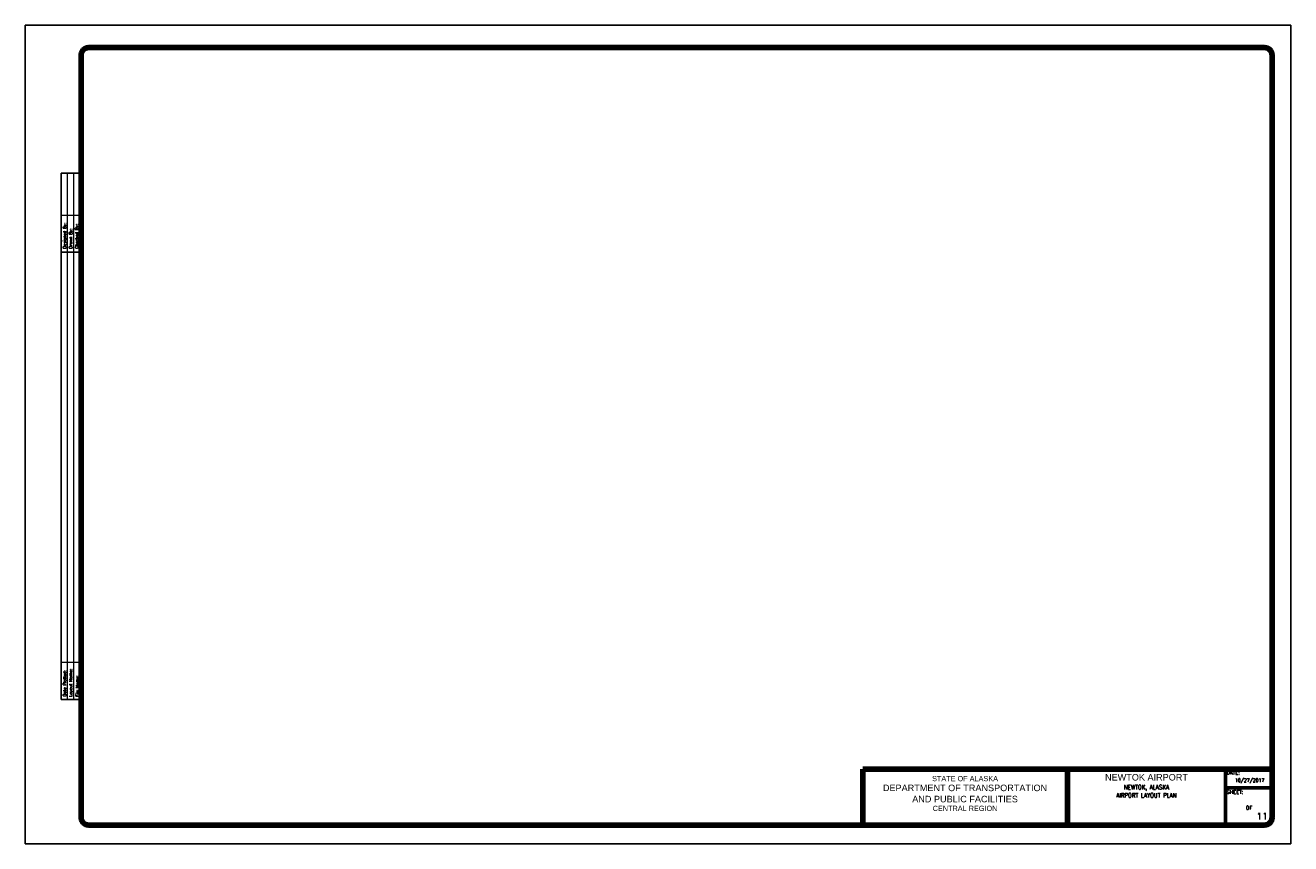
# Model space of a CAD drawing. Extents: x 0 to 34, y 0 to 22.
import ezdxf
from ezdxf.enums import TextEntityAlignment as Align

# ---------------------------------------------------------------- set-up
doc = ezdxf.new("R2010")
doc.units = 0
doc.header["$MEASUREMENT"] = 0
for name, color, linetype, lineweight in [('G-ANNO-PEN1', 1, 'Continuous', 20), ('G-ANNO-PEN2', 2, 'Continuous', 25), ('G-ANNO-PEN3', 3, 'Continuous', 30), ('G-ANNO-PEN4', 4, 'Continuous', 40), ('G-ANNO-PEN5', 5, 'Continuous', 53), ('G-ANNO-PEN6', 6, 'Continuous', 60), ('G-ANNO-PEN9', 9, 'Continuous', 120)]:
    doc.layers.add(name, color=color, linetype=linetype, lineweight=lineweight)
doc.layers.add('G-ANNO-TRIM-LINE', color=32, linetype='Continuous', plot=False)
doc.styles.add('BLOCK', font='helvmeds.shx')
doc.styles.add('Romans', font='Romans.shx')
doc.styles.add('Romansm', font='romansm.shx')

# ---------------------------------------------------------------- blocks, each defined once
blk = doc.blocks.new('BRDR-ALP')
at = {"layer": 'G-ANNO-PEN1'}
for p, q in [((1.133, 3.878), (1.133, 18.022)), ((1.303, 3.878), (1.303, 18.022)), ((0.962, 16.899), (1.472, 16.899)), ((0.962, 4.878), (1.472, 4.878))]:
    blk.add_line(p, q, dxfattribs=at)
at = {"layer": 'G-ANNO-PEN2'}
for p, q in [((0.962, 3.878), (0.962, 18.022)), ((0.962, 18.022), (1.472, 18.022)), ((1.472, 3.878), (1.472, 18.022)), ((0.962, 15.899), (1.472, 15.899)), ((0.962, 3.878), (1.472, 3.878))]:
    blk.add_line(p, q, dxfattribs=at)
at = {"layer": 'G-ANNO-PEN6'}
for p, q in [((32.25, 2), (32.25, 0.5)), ((32.25, 1.5), (33.5, 1.5))]:
    blk.add_line(p, q, dxfattribs=at)
at = {"layer": 'G-ANNO-PEN9'}
for p, q in [((33.5, 6.5), (33.5, 4.5)), ((22.5, 2), (28, 2)), ((22.5, 0.5), (22.5, 2)), ((28, 0.5), (28, 2)), ((28, 2), (33.5, 2))]:
    blk.add_line(p, q, dxfattribs=at)
blk.add_lwpolyline([(28, 0.5), (33.3, 0.5), (1.7, 0.5, -0.414214), (1.5, 0.7), (1.5, 21.2, -0.414214), (1.7, 21.4), (33.3, 21.4, -0.414214), (33.5, 21.2), (33.5, 0.7, -0.414214), (33.3, 0.5)], format="xyb", close=True, dxfattribs=at)
at = {"layer": 'G-ANNO-PEN1', "style": 'Romansm', "width": 0.9, "flags": 8}
blk.add_attdef('PLOTDATE', text='', height=0.1, dxfattribs=at).set_placement((32.896, 1.755), align=Align.TOP_CENTER)
at = {"layer": 'G-ANNO-PEN2', "style": 'Romans'}
for s, p in [('Designed By:', (1.096, 15.997)), ('Drawn By:', (1.256, 15.997)), ('Checked By:', (1.423, 15.997)), ('Date Plotted:', (1.097, 3.962)), ('Layout Name:', (1.259, 3.954)), ('File Name:', (1.434, 3.954))]:
    blk.add_text(s, height=0.08, rotation=90, dxfattribs=at).set_placement(p)
at = {"layer": 'G-ANNO-PEN3', "style": 'BLOCK'}
for s, height, p in [('STATE OF ALASKA', 0.14, (25.25, 1.75)), ('DEPARTMENT OF TRANSPORTATION', 0.175, (25.25, 1.5)), ('AND PUBLIC FACILITIES', 0.175, (25.25, 1.2)), ('CENTRAL REGION', 0.14, (25.25, 0.95))]:
    blk.add_text(s, height=height, dxfattribs=at).set_placement(p, align=Align.MIDDLE_CENTER)
at = {"layer": 'G-ANNO-PEN3', "style": 'BLOCK', "flags": 8}
blk.add_attdef('AIRPORT-NAME', text='', height=0.175, dxfattribs=at).set_placement((30.125, 1.786), align=Align.MIDDLE_CENTER)
at = {"layer": 'G-ANNO-PEN4', "style": 'Romans'}
for s, p in [('DATE:', (32.272, 1.856)), ('SHEET:', (32.272, 1.34)), ('OF', (32.796, 0.915))]:
    blk.add_text(s, height=0.1, dxfattribs=at).set_placement(p)
at = {"layer": 'G-ANNO-PEN5', "style": 'Romansm', "width": 0.9, "flags": 8}
blk.add_attdef('AIRPORT_LAYOUT_PLAN', text='', height=0.12, dxfattribs=at).set_placement((30.125, 1.3), align=Align.MIDDLE)
for tag, p in [('LOCATION', (30.125, 1.52)), ('SHEET_TITLE_3', (30.125, 0.64))]:
    blk.add_attdef(tag, text='', height=0.12, dxfattribs=at).set_placement(p, align=Align.MIDDLE_CENTER)
for tag, p in [('SHEET_TITLE_1_001', (29.523, 1.019)), ('SHEET_TITLE_2_001', (29.508, 0.8))]:
    blk.add_attdef(tag, p, '', height=0.12, dxfattribs=at)
at = {"layer": 'G-ANNO-PEN6', "style": 'Romans', "flags": 8}
for tag, p in [('S#', (32.581, 1.158)), ('T#', (33.231, 0.738))]:
    blk.add_attdef(tag, text='', height=0.175, dxfattribs=at).set_placement(p, align=Align.MIDDLE)

msp = doc.modelspace()

# ---------------------------------------------------------------- linework, layer by layer
at = {"layer": 'G-ANNO-TRIM-LINE', "linetype": 'Continuous'}
msp.add_lwpolyline([(0, 0), (34, 0), (34, 22), (0, 22)], close=True, dxfattribs=at)

# ---------------------------------------------------------------- block references
ref = msp.add_blockref('BRDR-ALP', (0, 0))
ref.add_attrib('PLOTDATE', '10/27/2017', dxfattribs={"layer": 'G-ANNO-PEN1', "height": 0.1, "style": 'Romansm', "width": 0.9}).set_placement((32.896, 1.755), align=Align.TOP_CENTER)
ref.add_attrib('T#', '11', dxfattribs={"layer": 'G-ANNO-PEN6', "height": 0.175, "style": 'Romans'}).set_placement((33.231, 0.738), align=Align.MIDDLE)
ref.add_attrib('AIRPORT_LAYOUT_PLAN', 'AIRPORT LAYOUT PLAN', dxfattribs={"layer": 'G-ANNO-PEN5', "height": 0.12, "style": 'Romansm', "width": 0.9}).set_placement((30.125, 1.3), align=Align.MIDDLE)
ref.add_attrib('LOCATION', 'NEWTOK, ALASKA', dxfattribs={"layer": 'G-ANNO-PEN5', "height": 0.12, "style": 'Romansm', "width": 0.9}).set_placement((30.125, 1.52), align=Align.MIDDLE_CENTER)
ref.add_attrib('AIRPORT-NAME', 'NEWTOK AIRPORT', dxfattribs={"layer": 'G-ANNO-PEN3', "height": 0.175, "style": 'BLOCK'}).set_placement((30.125, 1.786), align=Align.MIDDLE_CENTER)

doc.saveas('drawing.dxf')
